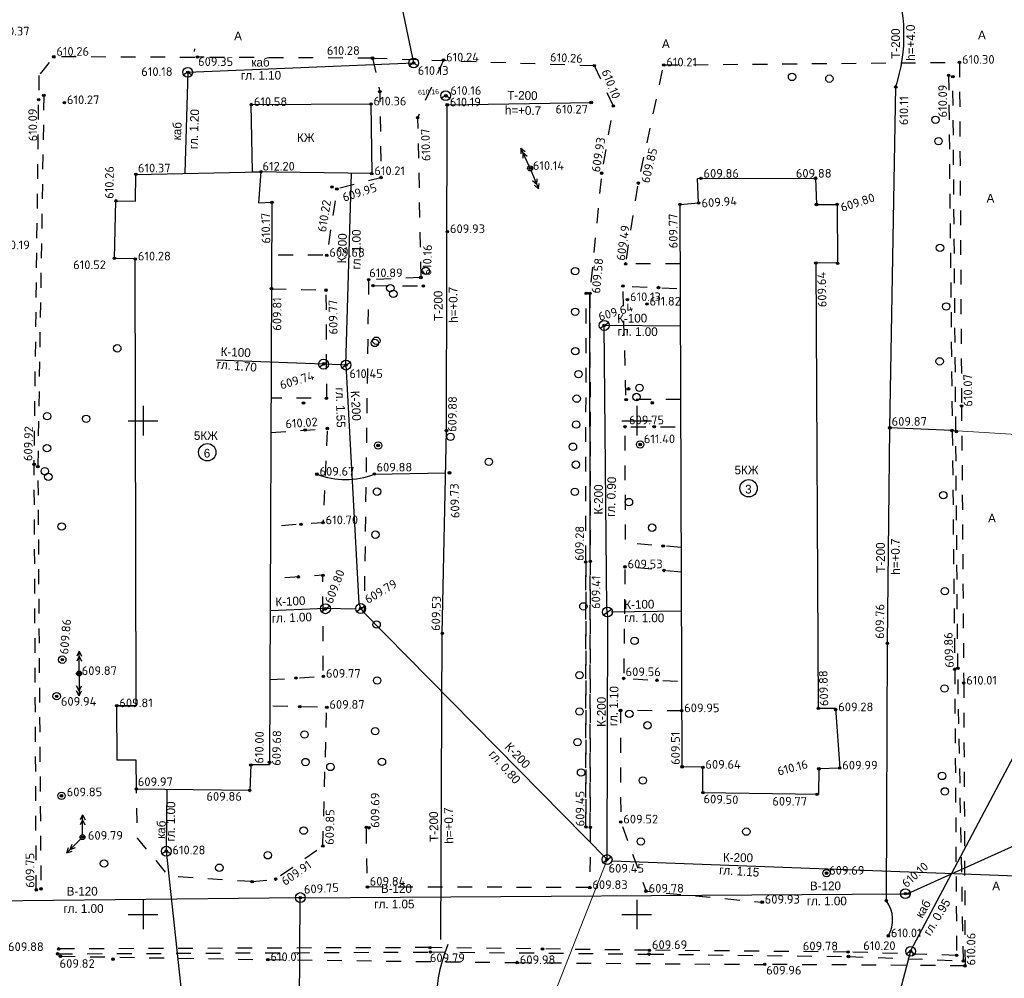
# Model space of a CAD drawing. Header units: metres. Extents: x 550378 to 551400, y 4595394 to 4596257.
# Tile 23 of 43: x 550838 to 550937, y 4595844 to 4595941. Entities that reach past the tile are written whole.
import ezdxf

# ---------------------------------------------------------------- set-up
doc = ezdxf.new("R2010")
doc.units = ezdxf.units.M
doc.header["$PDMODE"] = 32
doc.header["$PDSIZE"] = 0.25
doc.linetypes.add('Д_ТРОТ_ТРУБА', pattern=[3, 1.5, -1.5])
for name, color, linetype in [('(001) Сетка', 92, 'Continuous'), ('(003) Пункты', 7, 'Continuous'), ('(007) Здания', 7, 'Continuous'), ('(011) Колодцы', 7, 'Continuous'), ('(014) Водопровод', 5, 'ИК_Водопровод -------в--------'), ('(016) Кабель', 1, 'Continuous'), ('(017) Канализация', 32, 'KANALIS_K_1'), ('(020) Теплотрасса', 7, 'ИК_Теплотраса -------т--------'), ('(022) Возд. Линии', 7, 'Continuous'), ('(025) Дорога', 7, 'Continuous'), ('(038) Деревья', 7, 'Continuous'), ('daroga', 6, 'Continuous')]:
    doc.layers.add(name, color=color, linetype=linetype)
doc.styles.add('BM-431', font='txt')
doc.styles.add('D-431', font='txt')
doc.styles.add('P-131', font='txt')
doc.styles.add('S', font='txtwr', dxfattribs={"oblique": 15})
doc.styles.get("Standard").update_dxf_attribs({"font": 'simplex.shx'})
doc.linetypes.add('GAZ_VOZDUSH', pattern='A,1,-2,["~",Standard,S=3,R=0,X=-1.5,Y=-1.5],-1,10', length=14)
doc.linetypes.add('KANALIS_K', pattern='A,1,["<",Standard,S=1.8,R=0,X=-0.9,Y=-0.9],3,-1,["К",Standard,S=1.8,R=0,X=-0.9,Y=-0.9],-1,10', length=16)
doc.linetypes.add('KANALIS_K_1', pattern='A,1,[">",Standard,S=1.8,R=0,X=-0.9,Y=-0.9],3,-1,["К",Standard,S=1.8,R=0,X=-0.9,Y=-0.9],-1,10', length=16)
doc.linetypes.add('KANALIS_KN', pattern='A,1,["<",Standard,S=1.8,R=0,X=-0.9,Y=-0.9],3,-1,["КН",Standard,S=1.8,R=0,X=-0.9,Y=-0.9],-3,10', length=18)
doc.linetypes.add('ИК_Водопровод -------в--------', pattern='A,9,-0.6,["В",Standard,S=1.2,R=0,X=0,Y=-0.6],-1.2', length=10.8)
doc.linetypes.add('ИК_Теплотраса -------т--------', pattern='A,9,-0.6,["Т",Standard,S=1.2,R=0,X=0,Y=-0.6],-1.2', length=10.8)
doc.linetypes.add('ИК_Э_КАБ_НН', pattern='A,8,-2,["<",Standard,S=1,R=0,X=0,Y=-0.5],8,[">",Standard,S=1,R=0,X=-0.5,Y=-0.5],-2', length=20)

# ---------------------------------------------------------------- blocks, each defined once
blk = doc.blocks.new('I01172')
blk.add_line((-1, 0), (1, 0))
blk.add_circle((0, 0), 1)
at = {"style": 'S', "oblique": 15}
for tag, p in [('Z', (1.710759, 0.304264)), ('D', (1.754081, -2.326638))]:
    blk.add_attdef(tag, p, '', height=2, dxfattribs=at)
blk = doc.blocks.new('I01179')
for q in [(-0.87, -0.5), (0.87, -0.5)]:
    blk.add_line((0, 0), q)
blk.add_circle((0, 0), 1)
at = {"color": 4, "style": 'S', "oblique": 15}
blk.add_attdef('Z', (1.666403, -1.198549), '', height=2, dxfattribs=at)
blk = doc.blocks.new('I01171')
blk.add_line((-0.722283, 0.697501), (0.702286, -0.69785))
blk.add_circle((0, 0), 1)
at = {"color": 4, "style": 'S', "oblique": 15}
blk.add_attdef('Z', (1.616431, -1.093486), '', height=2, dxfattribs=at)
blk = doc.blocks.new('d')
at = {"layer": '(038) Деревья'}
blk.add_ellipse((0, 0), major_axis=(0.265, 0.265), ratio=1, start_param=5.497787, end_param=11.780972, dxfattribs=at)
blk = doc.blocks.new('strela1')
at = {"layer": '(022) Возд. Линии'}
for p, q in [((-2, 0), (-1.5, 0.25)), ((0, 0), (-2, 0)), ((-2, 0), (-1.5, -0.25)), ((-1.5, 0), (-1, 0.25)), ((-1.5, 0), (-1, -0.25))]:
    blk.add_line(p, q, dxfattribs=at)
blk = doc.blocks.new('strela2')
at = {"layer": '(022) Возд. Линии'}
for p, q in [((0, 0), (2, 0)), ((1.5, 0), (1, 0.25)), ((1.5, 0), (1, -0.25)), ((2, 0), (1.5, 0.25)), ((2, 0), (1.5, -0.25))]:
    blk.add_line(p, q, dxfattribs=at)
blk = doc.blocks.new('STOLB')
at = {"layer": '(022) Возд. Линии'}
blk.add_circle((0, 0), 0.25, dxfattribs=at)

msp = doc.modelspace()

# ---------------------------------------------------------------- linework, layer by layer
at = {"layer": '(001) Сетка'}
for p, q in [((550850.152, 4595901.5), (550850.152, 4595898.5)), ((550900.152, 4595901.5), (550900.152, 4595898.5)), ((550848.652, 4595900), (550851.652, 4595900)), ((550898.652, 4595900), (550901.652, 4595900)), ((550850.152, 4595851.5), (550850.152, 4595848.5)), ((550900.152, 4595851.5), (550900.152, 4595848.5)), ((550848.652, 4595850), (550851.652, 4595850)), ((550898.652, 4595850), (550901.652, 4595850))]:
    msp.add_line(p, q, dxfattribs=at)
at = {"layer": '(003) Пункты', "color": 7}
for p in [(550841.116, 4595936.852, 610.261), (550855.656, 4595936.845, 609.35), (550873.394, 4595936.721, 610.276), (550880.585, 4595936.531, 610.241), (550932.838, 4595936.299, 610.3), (550854.688, 4595935.28, 610.183), (550877.561, 4595936.229, 617.978), (550877.561, 4595936.227, 610.126), (550895.853, 4595935.967, 610.268), (550902.893, 4595936.03, 610.208), (550931.737, 4595934.987, 610.094), (550932.169, 4595934.853, 610.167), (550874.14, 4595933.315, 610.192), (550926.389, 4595933.809, 610.106), (550839.587, 4595932.52, 610.097), (550840.112, 4595932.962, 610.061), (550880.81, 4595932.923, 7.616), (550880.828, 4595932.91, 610.164), (550842.186, 4595932.215, 610.272), (550861.115, 4595932.019, 610.58), (550873.238, 4595932.078, 610.355), (550880.962, 4595931.988, 610.188), (550895.542, 4595932.227, 610.279), (550897.776, 4595931.871, 610.1), (550877.963, 4595930.687, 610.068), (550889.372, 4595925.554, 610.137), (550849.43, 4595924.946, 610.374), (550862.094, 4595925.213, 612.202), (550873.321, 4595925.025, 610.209), (550874.253, 4595924.611, 609.951), (550896.598, 4595925.074, 609.925), (550906.672, 4595924.548, 609.863), (550918.262, 4595924.561, 609.878), (550869.293, 4595923.681, 610.218), (550869.78, 4595923.461, 610.032), (550900.321, 4595924.064, 609.854), (550847.413, 4595922.266, 610.262), (550863.205, 4595922.12, 610.167), (550904.538, 4595921.908, 609.766), (550906.417, 4595922.059, 609.943), (550918.356, 4595921.902, 610.055), (550920.439, 4595921.908, 609.804), (550880.979, 4595919.156, 609.926), (550847.26, 4595916.443, 610.518), (550849.371, 4595916.385, 610.276), (550868.764, 4595916.756, 609.678), (550899.028, 4595915.885, 609.49), (550918.293, 4595915.98, 609.643), (550920.495, 4595915.942, 609.834), (550878.285, 4595914.506, 610.155), (550863.164, 4595913.381, 609.809), (550872.997, 4595914.276, 610.885), (550873.435, 4595913.685, 610.754), (550878.543, 4595913.655, 609.713), (550898.752, 4595913.65, 611.302), (550902.357, 4595913.49, 609.998), (550868.678, 4595913.226, 609.765), (550895.037, 4595912.908, 609.531), (550895.408, 4595912.904, 609.581), (550899.213, 4595912.262, 610.131), (550901.194, 4595911.816, 611.815), (550896.86, 4595909.651, 609.635), (550896.862, 4595909.664, 613.643), (550868.439, 4595905.77, 609.739), (550868.442, 4595905.745, 609.739), (550870.706, 4595905.652), (550899.324, 4595903.228, 609.736), (550866.409, 4595901.804, 611.257), (550868.729, 4595902.269, 609.7), (550899.08, 4595902.138, 609.338), (550901.725, 4595901.816, 611.859), (550933.049, 4595901.486, 610.071), (550898.968, 4595899.391, 609.745), (550901.916, 4595899.394, 612.087), (550866.58, 4595899.056, 611.411), (550868.82, 4595899.216, 610.022), (550880.89, 4595898.986, 609.88), (550925.788, 4595899.281, 609.865), (550932.082, 4595899.017, 609.991), (550932.525, 4595898.916, 609.963), (550873.967, 4595897.494, 609.762), (550900.508, 4595897.597, 611.399), (550839.131, 4595895.584, 609.923), (550839.497, 4595895.348, 609.904), (550867.763, 4595894.59, 609.674), (550873.585, 4595894.601, 609.876), (550881.195, 4595894.725, 609.73), (550866.147, 4595889.514, 612.366), (550868.384, 4595889.672, 610.703), (550902.833, 4595887.318, 609.315), (550894.984, 4595885.692, 609.278), (550895.452, 4595885.759, 609.341), (550898.969, 4595885.208, 609.529), (550902.925, 4595884.841, 610.205), (550865.885, 4595884.189, 611.76), (550868.369, 4595884.349, 610.421), (550868.63, 4595880.959, 609.781), (550868.633, 4595880.977, 1223.575), (550872.201, 4595881, 613.794), (550880.46, 4595878.47, 609.534), (550925.542, 4595877.46, 609.758), (550841.976, 4595875.805, 609.857), (550932.355, 4595874.84, 609.863), (550932.672, 4595874.925, 609.885), (550843.683, 4595874.404, 609.872), (550865.643, 4595873.952, 610.558), (550868.417, 4595874.128, 609.774), (550898.829, 4595873.905, 609.564), (550902.216, 4595873.726, 609.8), (550933.267, 4595873.434, 610.01), (550841.41, 4595872.104, 609.941), (550847.495, 4595871.14, 609.813), (550866.031, 4595871.038, 610.056), (550868.767, 4595870.982, 609.871), (550898.506, 4595870.66, 610.554), (550904.696, 4595870.635, 609.952), (550918.54, 4595870.89, 609.878), (550920.3, 4595870.734, 609.284), (550861.07, 4595865.144, 609.999), (550862.959, 4595865.414, 609.68), (550904.749, 4595864.953, 609.507), (550906.846, 4595864.914, 609.643), (550918.591, 4595864.755, 610.16), (550920.709, 4595864.835, 609.989), (550849.482, 4595862.701, 609.972), (550860.962, 4595862.564, 609.862), (550841.893, 4595862.019, 609.854), (550906.863, 4595862.336, 609.503), (550918.414, 4595862.172, 609.772), (550872.768, 4595858.824, 609.679), (550873.032, 4595858.782, 609.692), (550895.006, 4595858.861, 609.453), (550895.45, 4595858.824, 609.447), (550898.531, 4595859.372, 609.516), (550844.023, 4595857.84, 609.794), (550868.368, 4595856.944, 609.846), (550852.518, 4595856.412, 610.28), (550852.52, 4595856.415, 6.909), (550897.152, 4595855.577, 609.449), (550897.152, 4595855.577, 609.449), (550863.584, 4595853.584, 609.911), (550919.379, 4595854.184, 609.688), (550839.814, 4595852.598, 609.606), (550861.209, 4595853.329, 609.954), (550872.891, 4595852.788, 609.841), (550895.401, 4595852.731, 609.83), (550839.342, 4595852.497, 609.749), (550866.079, 4595851.713, 615.943), (550866.079, 4595851.713, 609.746), (550901.1, 4595852.367, 609.778), (550927.359, 4595852.106, 616.196), (550927.359, 4595852.106, 609.999), (550912.855, 4595851.249, 609.933), (550925.436, 4595851.392, 610.098), (550925.633, 4595847.845, 610.006), (550879.214, 4595846.653, 609.777), (550841.508, 4595846.016, 609.756), (550841.604, 4595846.52, 609.828), (550841.794, 4595845.775, 609.823), (550879.252, 4595846.205, 609.787), (550890.614, 4595846.502, 610.371), (550901.399, 4595845.99, 609.754), (550901.435, 4595846.382, 609.693), (550921.545, 4595846.202, 609.779), (550921.601, 4595845.748, 609.869), (550927.893, 4595846.276, 7.655), (550927.893, 4595846.274, 610.203), (550932.548, 4595845.857, 609.764), (550847.116, 4595845.475, 609.951), (550862.795, 4595845.435, 610.01), (550888.047, 4595845.135, 609.975), (550913.115, 4595844.947, 609.964), (550933.239, 4595845.304, 609.947), (550933.404, 4595844.805, 610.055)]:
    msp.add_point(p, dxfattribs=at)
at = {"layer": '(007) Здания', "linetype": 'ByBlock'}
msp.add_lwpolyline([(550861.115, 4595932.019), (550873.238, 4595932.078), (550873.321, 4595925.025), (550861.254, 4595925.195)], close=True, dxfattribs=at)
at = {"layer": '(007) Здания', "flags": 128}
msp.add_lwpolyline([(550847.495, 4595871.14), (550849.465, 4595871.144), (550849.371, 4595916.385), (550847.26, 4595916.443), (550847.413, 4595922.266), (550849.405, 4595922.248), (550849.43, 4595924.946), (550862.094, 4595925.213), (550861.865, 4595922.069), (550863.205, 4595922.12), (550862.958, 4595865.142), (550861.07, 4595865.144), (550860.962, 4595862.564), (550849.482, 4595862.701), (550849.476, 4595865.614), (550847.524, 4595865.643), (550847.495, 4595871.14), (550849.465, 4595871.144)], close=True, dxfattribs=at)
msp.add_lwpolyline([(550918.293, 4595915.98), (550918.54, 4595870.89), (550920.298, 4595870.901), (550920.709, 4595864.835), (550918.591, 4595864.755), (550918.559, 4595862.146), (550906.863, 4595862.336), (550906.846, 4595864.914), (550904.749, 4595864.953), (550904.538, 4595921.908), (550906.417, 4595922.059), (550906.3, 4595924.548), (550918.262, 4595924.561), (550918.356, 4595921.902), (550920.439, 4595921.908), (550920.495, 4595915.942), (550918.293, 4595915.98)], dxfattribs=at)
at = {"layer": '(007) Здания'}
for centre in [(550856.66, 4595896.807), (550911.487, 4595893.166)]:
    msp.add_circle(centre, 0.88, dxfattribs=at)
at = {"layer": '(014) Водопровод', "linetype": 'GAZ_VOZDUSH', "flags": 128}
msp.add_lwpolyline([(550932.082, 4595899.017), (550925.788, 4595899.281)], dxfattribs=at)
at = {"layer": '(014) Водопровод', "lineweight": 0, "flags": 128}
msp.add_lwpolyline([(550974.568, 4595896.393), (550932.082, 4595899.017)], dxfattribs=at)
at = {"layer": '(014) Водопровод', "flags": 128}
for points in [[(550866.064, 4595851.688), (550866.064, 4595851.688), (550866.064, 4595851.688), (550927.084, 4595852.1), (550927.359, 4595852.106), (550927.897, 4595852.279), (550961.944, 4595867.572)], [(550865.982, 4595835.378), (550866.064, 4595851.687), (550866.064, 4595851.687), (550866.064, 4595851.687), (550828.571, 4595851.277)]]:
    msp.add_lwpolyline(points, dxfattribs=at)
at = {"layer": '(016) Кабель', "linetype": 'ИК_Э_КАБ_НН', "flags": 128}
for points in [[(550854.686, 4595935.284), (550854.686, 4595935.284), (550877.573, 4595936.248), (550877.573, 4595936.248), (550877.573, 4595936.248), (550863.423, 4596003.688), (550863.423, 4596003.688), (550863.423, 4596003.688)], [(550854.686, 4595935.284), (550854.403, 4595925.114)], [(550927.893, 4595846.276), (550943.141, 4595875.078), (550943.141, 4595875.078), (550947.07, 4595875.273)], [(550828.379, 4595726.895), (550833.546, 4595726.977), (550833.546, 4595726.977), (550833.373, 4595753.837), (550834.374, 4595785.356), (550844.072, 4595809.448), (550855.014, 4595833.21), (550852.518, 4595856.412), (550852.593, 4595862.664)], [(550927.893, 4595846.274), (550920.993, 4595820.292)]]:
    msp.add_lwpolyline(points, dxfattribs=at)
at = {"layer": '(017) Канализация', "linetype": 'KANALIS_K', "flags": 128}
for points in [[(550897.67, 4595855.436), (550990.495, 4595851.98), (551027.322, 4595860.358), (551027.322, 4595860.358), (551025.029, 4595893.486), (551025.045, 4595894.32), (551023.883, 4595934.05), (551023.924, 4595934.975), (551023.384, 4595973.058), (551023.384, 4595973.058), (551021.747, 4596020.03), (551021.747, 4596020.03), (551020.909, 4596061.176), (551020.832, 4596061.973), (551020.371, 4596101.344), (551020.371, 4596101.344), (551020.371, 4596101.344), (551019.305, 4596142.971), (551019.305, 4596142.971), (551018.011, 4596183.474), (551018.011, 4596183.474), (551017.514, 4596219.315)], [(550870.706, 4595905.652), (550871.252, 4595925.054)], [(550857.547, 4595906.157), (550870.219, 4595905.694), (550870.706, 4595905.652), (550870.706, 4595905.652), (550872.007, 4595881.484), (550872.198, 4595880.982), (550872.436, 4595880.644), (550897.152, 4595855.577), (550897.243, 4595880.236), (550897.12, 4595880.99), (550896.862, 4595909.664), (550896.862, 4595909.664), (550896.862, 4595909.664), (550904.59, 4595909.624)]]:
    msp.add_lwpolyline(points, dxfattribs=at)
at = {"layer": '(017) Канализация', "linetype": 'KANALIS_KN', "flags": 128}
for points in [[(550871.702, 4595880.922), (550868.633, 4595880.977), (550863.048, 4595880.768)], [(550897.579, 4595880.638), (550904.625, 4595880.749)]]:
    msp.add_lwpolyline(points, dxfattribs=at)
at = {"layer": '(017) Канализация', "lineweight": 0, "flags": 128}
msp.add_lwpolyline([(550897.152, 4595855.577), (550885.622, 4595826.211)], dxfattribs=at)
at = {"layer": '(020) Теплотрасса', "linetype": 'GAZ_VOZDUSH', "flags": 128}
for points in [[(550925.633, 4595847.845, 0.300065), (550925.436, 4595851.392), (550925.542, 4595877.46), (550925.788, 4595899.281), (550926.389, 4595933.809, 0.169705), (550926.159, 4595944.959), (550926.679, 4595982.984), (550926.67, 4595984.327), (550926.68, 4595984.356), (550927.889, 4595984.503), (550927.788, 4596012.641, 0.162174), (550927.696, 4596026.663, 0.11723), (550943.997, 4596027.868)], [(550867.763, 4595894.59, 0.188114), (550873.585, 4595894.601), (550880.798, 4595894.742)], [(550881.021, 4595846.953, 0.225312), (550881.761, 4595833.439), (550882.078, 4595825.791), (550872.535, 4595823.533), (550870.185, 4595823.313)]]:
    msp.add_lwpolyline(points, format="xyb", dxfattribs=at)
msp.add_lwpolyline([(550880.312, 4595847.47), (550880.46, 4595878.47), (550880.89, 4595898.986), (550880.962, 4595931.988), (550895.542, 4595932.227)], dxfattribs=at)
at = {"layer": '(025) Дорога', "linetype": 'Д_ТРОТ_ТРУБА', "flags": 128}
for points in [[(550873.394, 4595936.721), (550841.116, 4595936.852), (550839.609, 4595934.979)], [(550873.394, 4595936.721), (550874.14, 4595933.315), (550874.253, 4595924.611), (550869.78, 4595923.461), (550868.764, 4595916.756), (550863.182, 4595916.78)], [(550873.394, 4595936.721), (550895.853, 4595935.967)], [(550880.585, 4595936.531), (550877.963, 4595930.687), (550878.285, 4595914.506)], [(550895.853, 4595935.967), (550897.776, 4595931.871), (550896.598, 4595925.074), (550895.408, 4595912.904)], [(550904.56, 4595915.905), (550899.028, 4595915.885), (550900.321, 4595924.064), (550902.893, 4595936.03)], [(550902.893, 4595936.03), (550932.838, 4595936.299)], [(550932.838, 4595936.299), (550933.049, 4595901.486)], [(550839.609, 4595934.979), (550839.587, 4595932.52)], [(550931.737, 4595934.987), (550932.355, 4595874.84)], [(550932.672, 4595874.925), (550932.169, 4595934.853)], [(550839.342, 4595852.497), (550839.131, 4595895.584), (550839.587, 4595932.52)], [(550840.112, 4595932.962), (550839.497, 4595895.348), (550839.814, 4595852.598)], [(550878.285, 4595914.506), (550872.997, 4595914.276)], [(550872.997, 4595914.276), (550872.548, 4595880.626)], [(550873.435, 4595913.685), (550878.543, 4595913.655)], [(550904.611, 4595902.158), (550899.08, 4595902.138), (550898.752, 4595913.65), (550904.57, 4595913.392)], [(550863.167, 4595913.368), (550868.678, 4595913.226), (550868.729, 4595902.269), (550863.119, 4595902.293)], [(550895.006, 4595858.861), (550894.984, 4595885.692), (550895.037, 4595912.908)], [(550895.408, 4595912.904), (550895.452, 4595885.759), (550895.45, 4595858.824)], [(550933.049, 4595901.486), (550933.267, 4595873.434)], [(550863.104, 4595898.808), (550868.82, 4595899.216), (550868.384, 4595889.672), (550863.063, 4595889.296)], [(550904.667, 4595887.16), (550899.027, 4595887.645), (550898.968, 4595899.391), (550904.621, 4595899.397)], [(550894.984, 4595885.692), (550895.006, 4595858.861)], [(550895.45, 4595858.824), (550895.452, 4595885.759)], [(550904.676, 4595884.679), (550898.969, 4595885.208), (550898.829, 4595873.905), (550904.717, 4595873.594)], [(550862.995, 4595873.784), (550868.417, 4595874.128), (550868.369, 4595884.349), (550863.04, 4595884.006)], [(550932.355, 4595874.84), (550932.548, 4595845.857)], [(550933.239, 4595845.304), (550932.672, 4595874.925)], [(550933.267, 4595873.434), (550933.404, 4595844.805)], [(550868.368, 4595856.944), (550868.767, 4595870.982), (550862.984, 4595871.1)], [(550904.728, 4595870.623), (550898.506, 4595870.66), (550898.531, 4595859.372), (550901.1, 4595852.367), (550912.855, 4595851.249)], [(550861.209, 4595853.329), (550852.792, 4595853.863), (550849.599, 4595857.733), (550849.482, 4595862.701)], [(550895.45, 4595858.824), (550895.401, 4595852.731), (550872.891, 4595852.788), (550872.768, 4595858.824)], [(550861.209, 4595853.329), (550863.584, 4595853.584), (550868.368, 4595856.944)], [(550879.214, 4595846.653), (550841.604, 4595846.52)], [(550901.435, 4595846.382), (550879.214, 4595846.653)], [(550841.508, 4595846.016), (550879.252, 4595846.205)], [(550841.794, 4595845.775), (550862.795, 4595845.435)], [(550879.252, 4595846.205), (550901.399, 4595845.99)], [(550901.399, 4595845.99), (550921.601, 4595845.748)], [(550921.545, 4595846.202), (550901.435, 4595846.382)], [(550932.548, 4595845.857), (550921.545, 4595846.202)], [(550921.601, 4595845.748), (550933.239, 4595845.304)], [(550862.795, 4595845.435), (550888.047, 4595845.135)], [(550888.047, 4595845.135), (550913.115, 4595844.947)], [(550933.404, 4595844.805), (550913.115, 4595844.947)]]:
    msp.add_lwpolyline(points, dxfattribs=at)
at = {"linetype": 'ByBlock', "flags": 128}
for points in [[(550855.366, 4595937.396), (550855.387, 4595937.651)], [(550855.656, 4595936.845), (550856.353, 4595936.852)]]:
    msp.add_lwpolyline(points, dxfattribs=at)
at = {"layer": 'daroga', "color": 2, "flags": 128}
msp.add_lwpolyline([(550895.452, 4595885.759), (550895.408, 4595912.904)], dxfattribs=at)

# ---------------------------------------------------------------- block references
at = {"layer": '(011) Колодцы', "xscale": 0.5, "yscale": 0.5, "zscale": 0.5}
for p in [(550877.561, 4595936.227, 1220.526), (550854.686, 4595935.284), (550880.809, 4595932.921, 610.164), (550852.519, 4595856.413, 609.457), (550927.893, 4595846.274, 610.203)]:
    msp.add_blockref('I01179', p, dxfattribs=at)
at = {"layer": '(011) Колодцы', "color": 30, "true_color": 0xf8991e, "xscale": 0.4999999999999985, "yscale": 0.4999999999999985, "zscale": 0.4999999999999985, "rotation": 78.81957851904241}
for p in [(550896.86, 4595909.651, 609.635), (550868.44, 4595905.731, 605.731), (550870.704, 4595905.639, -4.008), (550868.631, 4595880.964, 1219.567), (550872.199, 4595880.987, 609.786), (550897.19, 4595880.631, 1214.847), (550897.15, 4595855.564, 605.441)]:
    msp.add_blockref('I01171', p, dxfattribs=at)
at = {"layer": '(011) Колодцы', "lineweight": 0, "xscale": 0.5, "yscale": 0.5, "zscale": 0.5}
for p in [(550866.079, 4595851.713, 609.746), (550927.359, 4595852.106, 609.999)]:
    msp.add_blockref('I01172', p, dxfattribs=at)
at = {"layer": '(022) Возд. Линии'}
for name, p, rotation in [('strela1', (550889.254, 4595925.783), 294.4788903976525), ('strela2', (550889.454, 4595925.323), 292.4671387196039), ('strela1', (550843.684, 4595874.656, 609.872), 269.7973160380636), ('STOLB', (550843.683, 4595874.404, 609.872), 269.7973160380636), ('strela2', (550843.682, 4595874.154, 609.872), 269.7973160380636), ('strela1', (550844.024, 4595858.092, 609.794), 269.7973160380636), ('strela2', (550843.846, 4595857.663, 609.794), 225.086509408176), ('STOLB', (550844.023, 4595857.84, 609.794), 269.7973160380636)]:
    msp.add_blockref(name, p, dxfattribs=dict(at, rotation=rotation))
msp.add_blockref('STOLB', (550889.358, 4595925.554), dxfattribs=at)
at = {"layer": '(038) Деревья', "linetype": 'Continuous'}
for p in [(550915.883, 4595934.816, 610.449), (550919.664, 4595934.643, 610.686), (550930.404, 4595930.481, 610.223), (550930.722, 4595928.314, 610.238), (550930.869, 4595917.517, 610.16), (550878.782, 4595915.183, 609.927), (550893.908, 4595915.157, 609.798), (550875.2, 4595913.426, 609.702), (550875.505, 4595912.848, 609.881), (550931.496, 4595911.578, 610.036), (550893.925, 4595911.039, 609.484), (550873.78, 4595908.106, 610.113), (550847.547, 4595907.335, 609.373), (550873.634, 4595907.88, 609.83), (550893.931, 4595907.045, 609.321), (550930.831, 4595906.013, 610.226), (550930.831, 4595906.013, 610.226), (550894.258, 4595904.713, 609.04), (550900.434, 4595903.336, 609.445), (550894.074, 4595902.241, 608.915), (550900.134, 4595902.405, 611.428), (550840.447, 4595900.457, 609.935), (550844.4, 4595900.203, 609.888), (550894.021, 4595899.613, 608.896), (550881.295, 4595898.369, 610.012), (550840.428, 4595897.219, 609.918), (550873.967, 4595897.494, 609.762), (550893.693, 4595897.37, 608.911), (550900.508, 4595897.597, 611.399), (550885.182, 4595895.838, 609.815), (550893.994, 4595895.554, 608.704), (550840.204, 4595894.884), (550840.567, 4595894.319, 609.909), (550873.857, 4595892.822, 609.844), (550893.885, 4595892.804, 608.945), (550931.2, 4595892.461, 610.29), (550899.364, 4595891.768, 610.97), (550841.912, 4595889.297, 609.847), (550901.711, 4595889.173, 611.335), (550873.689, 4595888.468, 609.624), (550931.364, 4595882.744, 610.168), (550894.75, 4595881.204, 609.243), (550873.812, 4595879.368, 609.85), (550899.939, 4595877.71, 609.848), (550841.976, 4595875.805, 609.857), (550894.35, 4595874.24, 608.935), (550873.868, 4595873.699, 609.827), (550931.32, 4595872.882, 610.101), (550841.41, 4595872.104, 609.941), (550894.353, 4595870.563, 609.094), (550899.407, 4595870.32, 609.448), (550866.501, 4595868.231, 610.345), (550873.673, 4595868.565, 609.856), (550901.245, 4595869.156, 609.638), (550894.157, 4595867.45, 609.072), (550866.609, 4595865.439, 610.622), (550874.352, 4595865.469, 609.726), (550869.13, 4595864.944, 610.478), (550894.517, 4595864.373, 609), (550900.775, 4595863.569, 609.733), (550931.075, 4595864.033, 609.956), (550931.357, 4595862.468, 610.185), (550841.893, 4595862.019, 609.854), (550866.423, 4595858.497, 610.315), (550911.257, 4595858.394, 609.678), (550900.577, 4595857.396, 609.696), (550862.795, 4595855.999, 610.157), (550846.204, 4595855.158, 610), (550857.882, 4595854.739, 609.875), (550919.379, 4595854.184, 609.688)]:
    msp.add_blockref('d', p, dxfattribs=at)

# ---------------------------------------------------------------- texts
at = {"layer": '(003) Пункты', "color": 7}
for s, p in [('610.37', (550835.356, 4595939.012, 610.371)), ('610.26', (550841.376, 4595936.957, 610.261)), ('610.28', (550868.773, 4595937.05, 610.276)), ('609.35', (550855.728, 4595935.929, 1218.251)), ('610.24', (550880.845, 4595936.381, 610.241)), ('610.21', (550903.153, 4595935.88, 610.208)), ('610.30', (550933.098, 4595936.149, 610.3)), ('610.18', (550849.977, 4595934.917, -605.155)), ('610.13', (550877.978, 4595935.025, 610.126)), ('610.16', (550881.277, 4595933.003, 610.164)), ('610.27', (550842.446, 4595932.065, 610.272)), ('610.58', (550861.375, 4595931.869, 610.58)), ('610.36', (550873.498, 4595931.928, 610.355)), ('610.19', (550881.222, 4595931.838, 610.188)), ('610.27', (550891.92, 4595931.11, 610.279)), ('610.37', (550849.635, 4595925.15, 610.374)), ('612.20', (550862.252, 4595925.334, 612.202)), ('610.21', (550873.581, 4595924.875, 610.209)), ('610.14', (550889.632, 4595925.404, 610.137)), ('609.86', (550906.912, 4595924.609, 609.863)), ('609.88', (550916.265, 4595924.616, 609.878)), ('609.93', (550881.239, 4595919.006, 609.926)), ('610.19', (550835.542, 4595917.367, 610.189)), ('609.68', (550869.024, 4595916.606, 609.678)), ('610.28', (550849.631, 4595916.235, 610.276)), ('610.52', (550843.081, 4595915.354, 610.518)), ('610.89', (550873.065, 4595914.54, 610.885)), ('610.13', (550899.473, 4595912.112, 610.131)), ('611.82', (550901.454, 4595911.666, 611.815)), ('610.45', (550871.059, 4595904.328, 610.448)), ('609.75', (550899.375, 4595899.641, 609.745)), ('609.87', (550925.97, 4595899.493, 609.865)), ('611.40', (550900.871, 4595897.725, 611.399)), ('609.88', (550873.798, 4595894.859, 609.876)), ('609.67', (550868.023, 4595894.44, 609.674)), ('610.70', (550868.644, 4595889.522, 610.703)), ('609.53', (550899.229, 4595885.058, 609.529)), ('609.87', (550843.943, 4595874.254, 609.872)), ('609.77', (550868.677, 4595873.978, 609.774)), ('609.56', (550899.025, 4595874.139, 609.564)), ('610.01', (550933.527, 4595873.284, 610.01)), ('609.94', (550841.836, 4595871.14, 609.941)), ('609.81', (550847.755, 4595870.99, 609.813)), ('609.87', (550869.027, 4595870.832, 609.871)), ('609.95', (550904.956, 4595870.485, 609.952)), ('609.28', (550920.56, 4595870.584, 609.284)), ('609.64', (550907.106, 4595864.764, 609.643)), ('609.99', (550920.969, 4595864.685, 609.989)), ('609.97', (550849.624, 4595863.008, 609.972)), ('609.85', (550842.425, 4595861.972, 609.854)), ('609.86', (550856.573, 4595861.517, 609.862)), ('609.77', (550913.887, 4595861.028, 609.772)), ('609.52', (550898.791, 4595859.222, 609.516)), ('609.79', (550844.57, 4595857.57, 609.794)), ('610.28', (550853.13, 4595856.093, 610.28)), ('609.45', (550897.298, 4595854.242, 609.449)), ('609.69', (550919.639, 4595854.034, 609.688)), ('609.84', (550873.112, 4595852.925, 609.841)), ('609.83', (550895.661, 4595852.581, 609.83)), ('609.78', (550901.36, 4595852.217, 609.778)), ('609.93', (550913.115, 4595851.099, 609.933)), ('610.01', (550925.893, 4595847.695, 610.006)), ('609.88', (550836.481, 4595846.304, 609.882)), ('609.69', (550901.695, 4595846.507, 609.693)), ('609.78', (550916.972, 4595846.365, 609.779)), ('610.20', (550923.089, 4595846.407, 5.048)), ('610.01', (550863.055, 4595845.285, 610.01)), ('609.79', (550879.202, 4595845.181, 609.787)), ('609.98', (550888.307, 4595844.985, 609.975)), ('609.82', (550841.704, 4595844.597, 609.823)), ('609.96', (550913.265, 4595843.922, 609.964))]:
    msp.add_text(s, height=0.88, dxfattribs=at).set_placement(p)
for s, rotation, p in [('610.26', 357.17815, (550891.357, 4595936.391, 610.268)), ('610.10', 292.04541, (550896.564, 4595935.374, 610.1)), ('610.11', 89.15172, (550927.625, 4595929.929, 610.106)), ('610.09', 90.05947, (550931.582, 4595930.717, 610.094)), ('610.09', 90.58054, (550839.444, 4595928.3, 610.097)), ('610.07', 91.94071, (550879.274, 4595926.312, 610.068)), ('609.93', 80.8487, (550896.413, 4595925.117, 609.925)), ('609.85', 76.66937, (550901.425, 4595924.006, 609.854)), ('610.26', 89.70615, (550847.174, 4595922.475, 610.262)), ('609.95', 17.68248, (550870.512, 4595922.166, 609.951)), ('610.22', 80.88387, (550868.683, 4595919.054, 610.218)), ('609.94', 3.93792, (550906.745, 4595921.589, 609.943)), ('609.80', 18.12941, (550920.968, 4595921.136, 609.804)), ('610.17', 91.07057, (550863.056, 4595917.949, 610.167)), ('609.77', 90.24384, (550904.295, 4595917.461, 609.766)), ('609.49', 82.0694, (550898.945, 4595916.171, 609.49)), ('610.16', 88.61576, (550879.341, 4595914.701, 610.155)), ('609.58', 84.83219, (550896.439, 4595912.853, 609.581)), ('609.64', 91.38443, (550919.384, 4595911.503, 609.643)), ('609.81', 89.75144, (550864.162, 4595909.116, 609.809)), ('609.77', 90.46608, (550869.858, 4595908.738, 609.765)), ('609.64', 16.90794, (550896.423, 4595910.087, 609.635)), ('609.74', 17.08435, (550864.163, 4595903.154, 609.739)), ('610.07', 90.70334, (550934.15, 4595901.435, 610.071)), ('609.88', 89.10448, (550881.893, 4595898.861, 609.88)), ('609.92', 88.41219, (550838.93, 4595895.902, 609.923)), ('610.02', 4.08562, (550864.606, 4595899.234, 610.022)), ('609.73', 91.88492, (550882.218, 4595890.149, 609.73)), ('609.28', 89.1956, (550894.774, 4595885.797, 609.278)), ('609.80', 68.68653, (550869.323, 4595881.401, 1221.319)), ('609.79', 30.57786, (550872.926, 4595881.431, 609.786)), ('609.41', 89.45057, (550896.45, 4595880.936, 2431.446)), ('609.53', 88.31479, (550880.227, 4595878.709, 609.534)), ('609.76', 89.3541, (550925.195, 4595877.908, 609.758)), ('609.86', 85.2667, (550842.578, 4595876.32, 609.857)), ('609.86', 92.37436, (550932.274, 4595875.009, 609.863)), ('609.88', 91.52042, (550919.564, 4595871.12, 609.878)), ('610.00', 89.09425, (550862.344, 4595865.277, 609.999)), ('609.68', 88.72644, (550864.084, 4595865.061, 609.68)), ('609.51', 90, (550904.519, 4595865.153, 609.507)), ('610.16', 14.59803, (550914.526, 4595864.055, 610.16)), ('609.69', 89.75582, (550874.089, 4595858.778, 609.692)), ('609.45', 89.99575, (550894.853, 4595858.926, 609.453)), ('609.50', 358.16922, (550906.905, 4595861.279, 609.503)), ('609.85', 88.71686, (550869.469, 4595857.051, 609.846)), ('609.75', 90.42485, (550839.157, 4595852.705, 609.749)), ('610.10', 42.18729, (550927.476, 4595852.657, 610.098)), ('609.91', 35.08195, (550864.552, 4595852.881, 609.911)), ('609.75', 3.2553, (550866.471, 4595852.1, 609.746)), ('610.06', 89.80704, (550934.444, 4595844.842, 610.055))]:
    msp.add_text(s, height=0.88, rotation=rotation, dxfattribs=at).set_placement(p)
at = {"layer": '(003) Пункты', "color": 7, "style": 'D-431'}
msp.add_text('610.16', height=0.5, rotation=2.07446, dxfattribs=at).set_placement((550878.019, 4595933.008, 5.009))
at = {"layer": '(007) Здания', "style": 'P-131'}
for s, p in [('КЖ', (550865.753, 4595928.239)), ('5КЖ', (550855.308, 4595898.06)), ('6', (550856.309, 4595896.275)), ('5КЖ', (550910.064, 4595894.577)), ('3', (550911.136, 4595892.634))]:
    msp.add_text(s, height=0.88, dxfattribs=at).set_placement(p)
at = {"layer": '(014) Водопровод', "color": 0, "linetype": 'Continuous', "style": 'D-431'}
for s, p in [('В-120', (550842.424, 4595851.919)), ('В-120', (550874.245, 4595852.19)), ('В-120', (550917.698, 4595852.461)), ('гл. 1.00', (550917.369, 4595850.928)), ('гл. 1.00', (550842.092, 4595850.168)), ('гл. 1.05', (550873.58, 4595850.622))]:
    msp.add_text(s, height=0.88, dxfattribs=at).set_placement(p)
at = {"layer": '(016) Кабель', "color": 0, "linetype": 'Continuous', "style": 'D-431'}
for s, rotation, p in [('каб', 1.20586, (550861.137, 4595935.842)), ('гл. 1.10', 0.28417, (550860.077, 4595934.529)), ('гл. 1.20', 87.59475, (550855.668, 4595927.488)), ('каб', 87.53192, (550853.99, 4595928.389)), ('гл. 1.00', 89.20582, (550853.365, 4595857.383)), ('каб', 86.9962, (550852.363, 4595857.648)), ('каб', 60.17213, (550929.071, 4595849.55)), ('гл. 0.95', 58.69182, (550929.872, 4595847.771))]:
    msp.add_text(s, height=0.88, rotation=rotation, dxfattribs=at).set_placement(p)
at = {"layer": '(017) Канализация', "color": 0, "linetype": 'Continuous', "ltscale": 0.5, "style": 'D-431'}
for s, rotation, p in [('гл. 1.00', 89.58532, (550872.173, 4595915.307, 611.205)), ('К-200', 88.32668, (550870.717, 4595915.927, 611.205)), ('К-100', 1.30596, (550898.184, 4595909.896, 0.32)), ('гл. 1.00', 359.54526, (550898.216, 4595908.609, 0.32)), ('К-100', 357.28381, (550858.002, 4595906.577, 0.32)), ('гл. 1.70', 355.52312, (550857.594, 4595905.283, 0.32)), ('гл. 1.55', 271.48711, (550869.664, 4595903.352, 0.32)), ('К-200', 273.2478, (550871.189, 4595903.013, 0.32)), ('К-200', 89.78996, (550896.711, 4595890.506, 0.32)), ('гл. 0.90', 88.02927, (550897.932, 4595890.257, 0.32)), ('К-100', 2.84591, (550863.581, 4595881.207, 0.32)), ('К-100', 1.30596, (550898.907, 4595880.929, 0.32)), ('гл. 1.00', 2.12316, (550863.212, 4595879.556, 0.32)), ('гл. 1.00', 359.54526, (550898.879, 4595879.62, 0.32)), ('гл. 1.10', 88.02927, (550898.172, 4595869.06, 0.32)), ('К-200', 89.78996, (550897.009, 4595869.003, 0.32)), ('К-200', 313.45464, (550886.723, 4595866.912, 0.32)), ('гл. 0.80', 311.69394, (550885.111, 4595866.168, 0.32)), ('К-200', 358.73444, (550908.881, 4595855.365, 608.861)), ('гл. 1.15', 356.2606, (550908.481, 4595854.089, 0.32))]:
    msp.add_text(s, height=0.88, rotation=rotation, dxfattribs=at).set_placement(p)
at = {"layer": '(020) Теплотрасса', "linetype": 'GAZ_VOZDUSH', "style": 'D-431'}
for s, rotation, p in [('T-200', 90.31194, (550926.821, 4595936.655)), ('h=+4.0', 90.31194, (550928.339, 4595936.454)), ('T-200', 359.09911, (550887.031, 4595932.532)), ('h=+0.7', 359.09911, (550886.797, 4595931.019)), ('h=+0.7', 90.93071, (550882.041, 4595909.92)), ('T-200', 90.93071, (550880.521, 4595910.105)), ('T-200', 90.31194, (550925.29, 4595884.611)), ('h=+0.7', 90.31194, (550926.807, 4595884.409)), ('h=+0.7', 90.93071, (550881.589, 4595857.179)), ('T-200', 90.93071, (550880.069, 4595857.364))]:
    msp.add_text(s, height=0.88, rotation=rotation, dxfattribs=at).set_placement(p)
at = {"layer": '(025) Дорога', "linetype": 'Д_ТРОТ_ТРУБА', "style": 'BM-431'}
for p in [(550859.385, 4595938.529, -610.801), (550934.719, 4595938.625, -0.889), (550902.711, 4595937.734, -610.801), (550935.582, 4595922.093), (550935.739, 4595889.701), (550936.159, 4595852.453)]:
    msp.add_text('A', height=0.88, dxfattribs=at).set_placement(p)

doc.saveas('drawing.dxf')
